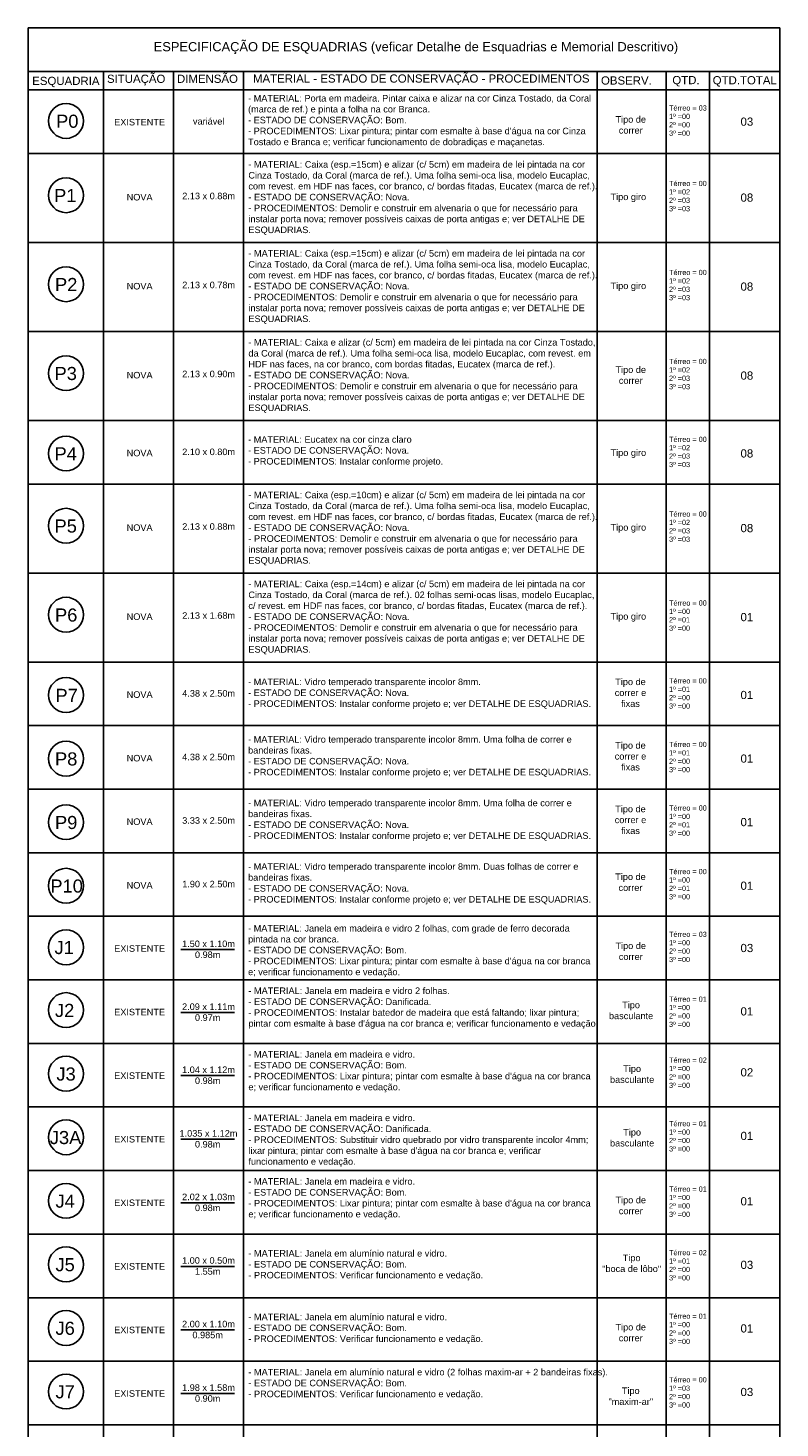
# Model space of a CAD drawing. Header units: inches. Extents: x 340 to 434, y 14 to 254.
# Tile 181 of 182: x 368 to 385, y 222 to 254. Entities that reach past the tile are written whole.
import ezdxf

# ---------------------------------------------------------------- set-up
doc = ezdxf.new("R2010")
doc.units = ezdxf.units.IN
doc.header["$MEASUREMENT"] = 0
doc.layers.add('TJ-TEXTO', color=2, linetype='Continuous')
doc.layers.add('TJ-TEXTOESQUADRIA', color=200, linetype='Continuous')
doc.styles.add('ARIAL', font='arial.ttf')
doc.styles.get("Standard").update_dxf_attribs({"font": 'arial.ttf'})

msp = doc.modelspace()

# ---------------------------------------------------------------- linework, layer by layer
at = {"layer": 'TJ-TEXTO', "color": 1}
for p, q in [((368.111, 253.883), (385.339, 253.883)), ((368.111, 252.883), (368.111, 253.883)), ((385.339, 253.883), (385.339, 252.883)), ((368.111, 194.202), (368.111, 252.883)), ((368.111, 252.883), (385.339, 252.883)), ((369.837, 252.883), (369.837, 194.202)), ((371.442, 252.883), (371.442, 194.202)), ((373.046, 252.883), (373.046, 194.202)), ((381.152, 252.883), (381.152, 194.202)), ((382.728, 252.883), (382.728, 194.202)), ((383.726, 252.883), (383.726, 194.202)), ((385.339, 252.883), (385.339, 194.202)), ((368.111, 252.463), (385.339, 252.463)), ((368.111, 251.007), (385.339, 251.007)), ((368.111, 248.968), (385.339, 248.968)), ((368.111, 246.929), (385.339, 246.929)), ((368.111, 244.89), (385.339, 244.89)), ((368.111, 243.433), (385.339, 243.433)), ((368.111, 241.394), (385.339, 241.394)), ((368.111, 239.355), (385.339, 239.355)), ((368.111, 237.899), (385.339, 237.899)), ((368.111, 236.442), (385.339, 236.442)), ((368.111, 234.986), (385.339, 234.986)), ((368.111, 233.529), (385.339, 233.529)), ((368.111, 232.072), (385.339, 232.072)), ((368.111, 230.616), (385.339, 230.616)), ((368.111, 229.159), (385.339, 229.159)), ((368.111, 229.159), (385.339, 229.159)), ((368.111, 227.703), (385.339, 227.703)), ((368.111, 226.246), (385.339, 226.246)), ((368.111, 224.79), (385.339, 224.79)), ((368.111, 223.333), (385.339, 223.333)), ((368.111, 221.876), (385.339, 221.876))]:
    msp.add_line(p, q, dxfattribs=at)
at = {"layer": 'TJ-TEXTO', "color": 2}
for p, q in [((371.615, 232.764), (372.844, 232.764)), ((371.615, 231.323), (372.844, 231.323)), ((371.615, 229.877), (372.844, 229.877)), ((371.615, 228.42), (372.844, 228.42)), ((371.615, 226.964), (372.844, 226.964)), ((371.615, 225.507), (372.844, 225.507)), ((371.615, 224.051), (372.844, 224.051)), ((371.615, 222.594), (372.844, 222.594))]:
    msp.add_line(p, q, dxfattribs=at)
at = {"layer": 'TJ-TEXTOESQUADRIA', "color": 1}
for centre in [(368.982, 251.754), (368.982, 250.051), (368.982, 248.012), (368.982, 245.973), (368.982, 244.133), (368.982, 242.477), (368.982, 240.438), (368.982, 238.598), (368.982, 237.141), (368.982, 235.685), (368.982, 234.228), (368.982, 232.819), (368.982, 231.379), (368.982, 229.922), (368.982, 228.466), (368.982, 227.009), (368.982, 225.552), (368.982, 224.096), (368.982, 222.639)]:
    msp.add_circle(centre, 0.4, dxfattribs=at)

# ---------------------------------------------------------------- texts
at = {"layer": 'TJ-TEXTO', "color": 3, "insert": (368.531, 253.56), "char_height": 0.21087, "width": 16.80786, "attachment_point": 1, "style": 'ARIAL'}
msp.add_mtext('\\pxi0.59875,qc;ESPECIFICAÇÃO DE ESQUADRIAS (veficar Detalhe de Esquadrias e Memorial Descritivo)', dxfattribs=at)
at = {"layer": 'TJ-TEXTO', "color": 2, "attachment_point": 1, "style": 'ARIAL'}
for s, width, heights, insert, char_height in [('SITUAÇÃO', 2.17117, [0.571], (369.92, 252.813), 0.1874), ('DIMENSÃO', 2.17117, [0.571], (371.524, 252.813), 0.1874), ('MATERIAL - ESTADO DE CONSERVAÇÃO - PROCEDIMENTOS', 7.8203, [0.571], (373.265, 252.819), 0.18744), ('QTD.', 0.6478, [0.355], (382.872, 252.783), 0.1874), ('ESQUADRIA', 2.17117, [0.571], (368.207, 252.765), 0.1874), ('OBSERV.', 2.17117, [0.571], (381.238, 252.774), 0.1874), ('QTD.TOTAL', 0.6478, [0.355], (383.797, 252.779), 0.1874), ("- MATERIAL: Porta em madeira. Pintar caixa e alizar na cor Cinza Tostado, da Coral (marca de ref.) e pinta a folha na cor Branca.\\P- ESTADO DE CONSERVAÇÃO: Bom.\\P- PROCEDIMENTOS: Lixar pintura; pintar com esmalte à base d'água na cor Cinza Tostado e Branca e; verificar funcionamento de dobradiças e maçanetas.", 7.99876, [1.456], (373.153, 252.348), 0.149953), ('\\pxqc;variável', 1.38093, [0.284], (371.559, 251.82), 0.14995), ('\\pxqc;Tipo de correr', 1.16278, [0.515], (381.338, 251.863), 0.14995), ('Térreo = 03', 1.18033, [0.251], (382.797, 252.11), 0.11908), ('1º =00', 1.18033, [0.251], (382.797, 251.917), 0.1191), ('03', 1.18033, [0.251], (384.435, 251.831), 0.1874), ('\\pxqc;EXISTENTE', 1.52948, [0.284], (369.903, 251.8), 0.14995), ('3º =00', 1.18033, [0.251], (382.797, 251.532), 0.1191), ('2º =00', 1.18033, [0.251], (382.797, 251.725), 0.1191), ('- MATERIAL: Caixa (esp.=15cm) e alizar (c/ 5cm) em madeira de lei pintada na cor Cinza Tostado, da Coral (marca de ref.). Uma folha semi-oca lisa, modelo Eucaplac, com revest. em HDF nas faces, cor branco, c/ bordas fitadas, Eucatex (marca de ref.).\\P- ESTADO DE CONSERVAÇÃO: Nova.\\P- PROCEDIMENTOS: Demolir e construir em alvenaria o que for necessário para instalar porta nova; remover possíveis caixas de porta antigas e; ver DETALHE DE ESQUADRIAS.', 7.99201, [1.912], (373.16, 250.833), 0.149953), ('Térreo = 00', 1.18033, [0.251], (382.797, 250.38), 0.11908), ('\\pxqc;NOVA', 1.52948, [0.284], (369.903, 250.081), 0.15), ('\\pxqc;2.13 x 0.88m', 1.38093, [0.284], (371.559, 250.109), 0.14995), ('Tipo giro', 1.0205, [0.571], (381.457, 250.089), 0.15), ('2º =03', 1.18033, [0.251], (382.797, 249.995), 0.1191), ('1º =02', 1.18033, [0.251], (382.797, 250.187), 0.1191), ('08', 1.18033, [0.251], (384.435, 250.091), 0.1874), ('3º =03', 1.18033, [0.251], (382.797, 249.802), 0.1191), ('- MATERIAL: Caixa (esp.=15cm) e alizar (c/ 5cm) em madeira de lei pintada na cor Cinza Tostado, da Coral (marca de ref.). Uma folha semi-oca lisa, modelo Eucaplac, com revest. em HDF nas faces, cor branco, c/ bordas fitadas, Eucatex (marca de ref.).\\P- ESTADO DE CONSERVAÇÃO: Nova.\\P- PROCEDIMENTOS: Demolir e construir em alvenaria o que for necessário para instalar porta nova; remover possíveis caixas de porta antigas e; ver DETALHE DE ESQUADRIAS.', 7.99201, [1.912], (373.16, 248.794), 0.149953), ('Térreo = 00', 1.18033, [0.251], (382.797, 248.341), 0.11908), ('\\pxqc;NOVA', 1.52948, [0.284], (369.903, 248.042), 0.15), ('\\pxqc;2.13 x 0.78m', 1.38093, [0.284], (371.559, 248.07), 0.14995), ('Tipo giro', 1.0205, [0.571], (381.457, 248.05), 0.15), ('1º =02', 1.18033, [0.251], (382.797, 248.148), 0.1191), ('08', 1.18033, [0.251], (384.435, 248.052), 0.1874), ('3º =03', 1.18033, [0.251], (382.797, 247.763), 0.1191), ('2º =03', 1.18033, [0.251], (382.797, 247.956), 0.1191), ('- MATERIAL: Caixa e alizar (c/ 5cm) em madeira de lei pintada na cor Cinza Tostado, da Coral (marca de ref.). Uma folha semi-oca lisa, modelo Eucaplac, com revest. em HDF nas faces, na cor branco, com bordas fitadas, Eucatex (marca de ref.).\\P- ESTADO DE CONSERVAÇÃO: Nova.\\P- PROCEDIMENTOS: Demolir e construir em alvenaria o que for necessário para instalar porta nova; remover possíveis caixas de porta antigas e; ver DETALHE DE ESQUADRIAS.', 7.99201, [1.912], (373.16, 246.755), 0.149953), ('\\pxqc;Tipo de correr', 1.16278, [0.515], (381.338, 246.129), 0.14995), ('Térreo = 00', 1.18033, [0.251], (382.797, 246.302), 0.11908), ('1º =02', 1.18033, [0.251], (382.797, 246.109), 0.1191), ('\\pxqc;NOVA', 1.52948, [0.284], (369.903, 246.003), 0.15), ('\\pxqc;2.13 x 0.90m', 1.38093, [0.284], (371.559, 246.031), 0.14995), ('3º =03', 1.18033, [0.251], (382.797, 245.724), 0.1191), ('2º =03', 1.18033, [0.251], (382.797, 245.917), 0.1191), ('08', 1.18033, [0.251], (384.435, 246.013), 0.1874), ('- MATERIAL: Eucatex na cor cinza claro\\P- ESTADO DE CONSERVAÇÃO: Nova.\\P- PROCEDIMENTOS: Instalar conforme projeto.', 7.99876, [1.456], (373.153, 244.53), 0.14995), ('Térreo = 00', 1.18033, [0.251], (382.797, 244.517), 0.11908), ('\\pxqc;NOVA', 1.52948, [0.284], (369.903, 244.219), 0.15), ('\\pxqc;2.10 x 0.80m', 1.38093, [0.284], (371.559, 244.246), 0.14995), ('Tipo giro', 1.0205, [0.571], (381.457, 244.227), 0.15), ('2º =03', 1.18033, [0.251], (382.797, 244.132), 0.1191), ('1º =02', 1.18033, [0.251], (382.797, 244.325), 0.1191), ('08', 1.18033, [0.251], (384.435, 244.228), 0.1874), ('3º =03', 1.18033, [0.251], (382.797, 243.94), 0.1191), ('- MATERIAL: Caixa (esp.=10cm) e alizar (c/ 5cm) em madeira de lei pintada na cor Cinza Tostado, da Coral (marca de ref.). Uma folha semi-oca lisa, modelo Eucaplac, com revest. em HDF nas faces, cor branco, c/ bordas fitadas, Eucatex (marca de ref.).\\P- ESTADO DE CONSERVAÇÃO: Nova.\\P- PROCEDIMENTOS: Demolir e construir em alvenaria o que for necessário para instalar porta nova; remover possíveis caixas de porta antigas e; ver DETALHE DE ESQUADRIAS.', 7.99201, [1.912], (373.16, 243.259), 0.149953), ('\\pxqc;2.13 x 0.88m', 1.38093, [0.284], (371.559, 242.535), 0.14995), ('Tipo giro', 1.0205, [0.571], (381.457, 242.516), 0.15), ('Térreo = 00', 1.18033, [0.251], (382.797, 242.806), 0.11908), ('1º =02', 1.18033, [0.251], (382.797, 242.614), 0.1191), ('08', 1.18033, [0.251], (384.435, 242.517), 0.1874), ('\\pxqc;NOVA', 1.52948, [0.284], (369.903, 242.508), 0.15), ('3º =03', 1.18033, [0.251], (382.797, 242.229), 0.1191), ('2º =03', 1.18033, [0.251], (382.797, 242.421), 0.1191), ('- MATERIAL: Caixa (esp.=14cm) e alizar (c/ 5cm) em madeira de lei pintada na cor Cinza Tostado, da Coral (marca de ref.). 02 folhas semi-ocas lisas, modelo Eucaplac, c/ revest. em HDF nas faces, cor branco, c/ bordas fitadas, Eucatex (marca de ref.).\\P- ESTADO DE CONSERVAÇÃO: Nova.\\P- PROCEDIMENTOS: Demolir e construir em alvenaria o que for necessário para instalar porta nova; remover possíveis caixas de porta antigas e; ver DETALHE DE ESQUADRIAS.', 7.99201, [1.912], (373.16, 241.22), 0.149953), ('Térreo = 00', 1.18033, [0.251], (382.797, 240.767), 0.11908), ('\\pxqc;NOVA', 1.52948, [0.284], (369.903, 240.469), 0.15), ('\\pxqc;2.13 x 1.68m', 1.38093, [0.284], (371.559, 240.496), 0.14995), ('Tipo giro', 1.0205, [0.571], (381.457, 240.477), 0.15), ('2º =01', 1.18033, [0.251], (382.797, 240.382), 0.1191), ('1º =00', 1.18033, [0.251], (382.797, 240.575), 0.1191), ('01', 1.18033, [0.251], (384.435, 240.478), 0.1874), ('3º =00', 1.18033, [0.251], (382.797, 240.19), 0.1191), ('Térreo = 00', 1.18033, [0.251], (382.797, 238.983), 0.11908), ('\\pxqc;NOVA', 1.52948, [0.284], (369.903, 238.684), 0.15), ('\\pxqc;4.38 x 2.50m', 1.38093, [0.284], (371.559, 238.712), 0.14995), ('- MATERIAL: Vidro temperado transparente incolor 8mm.\\P- ESTADO DE CONSERVAÇÃO: Nova.\\P- PROCEDIMENTOS: Instalar conforme projeto e; ver DETALHE DE ESQUADRIAS.', 7.99876, [1.456], (373.153, 238.976), 0.14995), ('\\pxqc;Tipo de correr e fixas', 1.16278, [0.92], (381.332, 238.976), 0.14995), ('1º =01', 1.18033, [0.251], (382.797, 238.79), 0.1191), ('01', 1.18033, [0.251], (384.435, 238.694), 0.1874), ('3º =00', 1.18033, [0.251], (382.797, 238.405), 0.1191), ('2º =00', 1.18033, [0.251], (382.797, 238.598), 0.1191), ('- MATERIAL: Vidro temperado transparente incolor 8mm. Uma folha de correr e bandeiras fixas.\\P- ESTADO DE CONSERVAÇÃO: Nova.\\P- PROCEDIMENTOS: Instalar conforme projeto e; ver DETALHE DE ESQUADRIAS.', 7.99876, [1.456], (373.153, 237.658), 0.14995), ('\\pxqc;Tipo de correr e fixas', 1.16278, [0.92], (381.332, 237.52), 0.14995), ('Térreo = 00', 1.18033, [0.251], (382.797, 237.526), 0.11908), ('\\pxqc;NOVA', 1.52948, [0.284], (369.903, 237.227), 0.15), ('\\pxqc;4.38 x 2.50m', 1.38093, [0.284], (371.559, 237.255), 0.14995), ('2º =00', 1.18033, [0.251], (382.797, 237.141), 0.1191), ('1º =01', 1.18033, [0.251], (382.797, 237.334), 0.1191), ('01', 1.18033, [0.251], (384.435, 237.237), 0.1874), ('3º =00', 1.18033, [0.251], (382.797, 236.949), 0.1191), ('- MATERIAL: Vidro temperado transparente incolor 8mm. Uma folha de correr e bandeiras fixas.\\P- ESTADO DE CONSERVAÇÃO: Nova.\\P- PROCEDIMENTOS: Instalar conforme projeto e; ver DETALHE DE ESQUADRIAS.', 7.99876, [1.456], (373.153, 236.201), 0.14995), ('\\pxqc;3.33 x 2.50m', 1.38093, [0.284], (371.559, 235.799), 0.14995), ('\\pxqc;Tipo de correr e fixas', 1.16278, [0.92], (381.332, 236.063), 0.14995), ('Térreo = 00', 1.18033, [0.251], (382.797, 236.07), 0.11908), ('1º =00', 1.18033, [0.251], (382.797, 235.877), 0.1191), ('01', 1.18033, [0.251], (384.435, 235.781), 0.1874), ('\\pxqc;NOVA', 1.52948, [0.284], (369.903, 235.771), 0.15), ('3º =00', 1.18033, [0.251], (382.797, 235.492), 0.1191), ('2º =01', 1.18033, [0.251], (382.797, 235.685), 0.1191), ('- MATERIAL: Vidro temperado transparente incolor 8mm. Duas folhas de correr e bandeiras fixas.\\P- ESTADO DE CONSERVAÇÃO: Nova.\\P- PROCEDIMENTOS: Instalar conforme projeto e; ver DETALHE DE ESQUADRIAS.', 7.99876, [1.456], (373.153, 234.744), 0.14995), ('\\pxqc;Tipo de correr', 1.16278, [0.92], (381.332, 234.51), 0.14995), ('Térreo = 00', 1.18033, [0.251], (382.797, 234.613), 0.11908), ('\\pxqc;NOVA', 1.52948, [0.284], (369.903, 234.314), 0.15), ('\\pxqc;1.90 x 2.50m', 1.38093, [0.284], (371.559, 234.342), 0.14995), ('2º =01', 1.18033, [0.251], (382.797, 234.228), 0.1191), ('1º =00', 1.18033, [0.251], (382.797, 234.421), 0.1191), ('01', 1.18033, [0.251], (384.435, 234.324), 0.1874), ('3º =00', 1.18033, [0.251], (382.797, 234.036), 0.1191), ("- MATERIAL: Janela em madeira e vidro 2 folhas, com grade de ferro decorada pintada na cor branca.\\P- ESTADO DE CONSERVAÇÃO: Bom.\\P- PROCEDIMENTOS: Lixar pintura; pintar com esmalte à base d'água na cor branca e; verificar funcionamento e vedação.", 7.99876, [1.456], (373.153, 233.329), 0.149953), ('\\pxqc;1.50 x 1.10m', 1.52948, [0.284], (371.481, 232.973), 0.14995), ('\\pxqc;Tipo de correr', 1.16278, [0.515], (381.338, 232.928), 0.14995), ('Térreo = 03', 1.18033, [0.251], (382.797, 233.176), 0.11908), ('1º =00', 1.18033, [0.251], (382.797, 232.983), 0.1191), ('03', 1.18033, [0.251], (384.435, 232.896), 0.1874), ('\\pxqc;EXISTENTE', 1.52948, [0.284], (369.903, 232.865), 0.14995), ('\\pxqc;0.98m', 1.38093, [0.284], (371.536, 232.723), 0.14995), ('3º =00', 1.18033, [0.251], (382.797, 232.598), 0.1191), ('2º =00', 1.18033, [0.251], (382.797, 232.791), 0.1191), ("- MATERIAL: Janela em madeira e vidro 2 folhas.\\P- ESTADO DE CONSERVAÇÃO: Danificada.\\P- PROCEDIMENTOS: Instalar batedor de madeira que está faltando; lixar pintura; pintar com esmalte à base d'água na cor branca e; verificar funcionamento e vedação.", 7.99201, [1.282], (373.16, 231.898), 0.149953), ('Térreo = 01', 1.18033, [0.251], (382.797, 231.69), 0.11908), ('\\pxqc;EXISTENTE', 1.52948, [0.284], (369.903, 231.409), 0.14995), ('\\pxqc;2.09 x 1.11m', 1.52948, [0.284], (371.481, 231.532), 0.14995), ('\\pxqc;Tipo basculante', 1.16278, [0.515], (381.346, 231.572), 0.14995), ('2º =00', 1.18033, [0.251], (382.797, 231.305), 0.1191), ('1º =00', 1.18033, [0.251], (382.797, 231.497), 0.1191), ('01', 1.18033, [0.251], (384.435, 231.444), 0.1874), ('\\pxqc;0.97m', 1.38093, [0.284], (371.536, 231.282), 0.14995), ('3º =00', 1.18033, [0.251], (382.797, 231.112), 0.1191), ("- MATERIAL: Janela em madeira e vidro.\\P- ESTADO DE CONSERVAÇÃO: Bom.\\P- PROCEDIMENTOS: Lixar pintura; pintar com esmalte à base d'água na cor branca e; verificar funcionamento e vedação.", 7.99201, [1.282], (373.16, 230.442), 0.149953), ('\\pxqc;1.04 x 1.12m', 1.52948, [0.284], (371.481, 230.087), 0.14995), ('\\pxqc;Tipo basculante', 1.16278, [0.515], (381.37, 230.112), 0.14995), ('Térreo = 02', 1.18033, [0.251], (382.797, 230.293), 0.11908), ('1º =00', 1.18033, [0.251], (382.797, 230.1), 0.1191), ('02', 1.18033, [0.251], (384.435, 230.047), 0.1874), ('\\pxqc;EXISTENTE', 1.52948, [0.284], (369.903, 229.952), 0.14995), ('\\pxqc;0.98m', 1.38093, [0.284], (371.536, 229.837), 0.14995), ('3º =00', 1.18033, [0.251], (382.797, 229.715), 0.1191), ('2º =00', 1.18033, [0.251], (382.797, 229.908), 0.1191), ("- MATERIAL: Janela em madeira e vidro.\\P- ESTADO DE CONSERVAÇÃO: Danificada.\\P- PROCEDIMENTOS: Substituir vidro quebrado por vidro transparente incolor 4mm; lixar pintura; pintar com esmalte à base d'água na cor branca e; verificar funcionamento e vedação.", 7.99201, [1.282], (373.16, 228.985), 0.149953), ('Térreo = 01', 1.18033, [0.251], (382.797, 228.836), 0.11908), ('\\pxqc;EXISTENTE', 1.52948, [0.284], (369.903, 228.496), 0.14995), ('\\pxqc;1.035 x 1.12m', 1.52948, [0.284], (371.481, 228.63), 0.14995), ('\\pxqc;Tipo basculante', 1.16278, [0.515], (381.37, 228.655), 0.14995), ('2º =00', 1.18033, [0.251], (382.797, 228.451), 0.1191), ('1º =00', 1.18033, [0.251], (382.797, 228.644), 0.1191), ('01', 1.18033, [0.251], (384.435, 228.591), 0.1874), ('\\pxqc;0.98m', 1.38093, [0.284], (371.536, 228.38), 0.14995), ('3º =00', 1.18033, [0.251], (382.797, 228.259), 0.1191), ("- MATERIAL: Janela em madeira e vidro.\\P- ESTADO DE CONSERVAÇÃO: Bom.\\P- PROCEDIMENTOS: Lixar pintura; pintar com esmalte à base d'água na cor branca e; verificar funcionamento e vedação.", 7.99201, [1.282], (373.16, 227.529), 0.149953), ('\\pxqc;2.02 x 1.03m', 1.52948, [0.284], (371.481, 227.174), 0.14995), ('Térreo = 01', 1.18033, [0.251], (382.797, 227.338), 0.11908), ('1º =00', 1.18033, [0.251], (382.797, 227.145), 0.1191), ('\\pxqc;EXISTENTE', 1.52948, [0.284], (369.903, 227.039), 0.14995), ('\\pxqc;0.98m', 1.38093, [0.284], (371.536, 226.923), 0.14995), ('\\pxqc;Tipo de correr', 1.16278, [0.515], (381.338, 227.102), 0.14995), ('2º =00', 1.18033, [0.251], (382.797, 226.953), 0.1191), ('01', 1.18033, [0.251], (384.435, 227.092), 0.1874), ('3º =00', 1.18033, [0.251], (382.797, 226.76), 0.1191), ('- MATERIAL: Janela em alumínio natural e vidro.\\P- ESTADO DE CONSERVAÇÃO: Bom.\\P- PROCEDIMENTOS: Verificar funcionamento e vedação.', 7.99201, [1.282], (373.16, 225.881), 0.14995), ('Térreo = 02', 1.18033, [0.251], (382.797, 225.881), 0.11908), ('\\pxqc;EXISTENTE', 1.52948, [0.284], (369.903, 225.583), 0.14995), ('\\pxqc;1.00 x 0.50m', 1.52948, [0.284], (371.481, 225.717), 0.14995), ('\\pxqc;Tipo\\P"boca de lôbo"', 1.57589, [0.725], (381.152, 225.777), 0.14995), ('1º =01', 1.18033, [0.251], (382.797, 225.689), 0.1191), ('03', 1.18033, [0.251], (384.435, 225.636), 0.1874), ('\\pxqc;1.55m', 1.38093, [0.284], (371.536, 225.467), 0.14995), ('3º =00', 1.18033, [0.251], (382.797, 225.304), 0.1191), ('2º =00', 1.18033, [0.251], (382.797, 225.496), 0.1191), ('\\pxqc;2.00 x 1.10m', 1.52948, [0.284], (371.481, 224.26), 0.14995), ('- MATERIAL: Janela em alumínio natural e vidro.\\P- ESTADO DE CONSERVAÇÃO: Bom.\\P- PROCEDIMENTOS: Verificar funcionamento e vedação.', 7.99201, [1.282], (373.16, 224.424), 0.14995), ('Térreo = 01', 1.18033, [0.251], (382.797, 224.425), 0.11908), ('1º =00', 1.18033, [0.251], (382.797, 224.232), 0.1191), ('\\pxqc;EXISTENTE', 1.52948, [0.284], (369.903, 224.126), 0.14995), ('\\pxqc;0.985m', 1.38093, [0.284], (371.536, 224.01), 0.14995), ('\\pxqc;Tipo de correr', 1.16278, [0.515], (381.338, 224.189), 0.14995), ('2º =00', 1.18033, [0.251], (382.797, 224.04), 0.1191), ('01', 1.18033, [0.251], (384.435, 224.179), 0.1874), ('3º =00', 1.18033, [0.251], (382.797, 223.847), 0.1191), ('- MATERIAL: Janela em alumínio natural e vidro (2 folhas maxim-ar + 2 bandeiras fixas).\\P- ESTADO DE CONSERVAÇÃO: Bom.\\P- PROCEDIMENTOS: Verificar funcionamento e vedação.', 7.99201, [1.282], (373.16, 223.159), 0.14995), ('Térreo = 00', 1.18033, [0.251], (382.797, 222.968), 0.11908), ('\\pxqc;EXISTENTE', 1.52948, [0.284], (369.903, 222.669), 0.14995), ('\\pxqc;1.98 x 1.58m', 1.52948, [0.284], (371.481, 222.804), 0.14995), ('\\pxqc;Tipo "maxim-ar"', 1.16278, [0.515], (381.338, 222.732), 0.14995), ('1º =03', 1.18033, [0.251], (382.797, 222.776), 0.1191), ('03', 1.18033, [0.251], (384.435, 222.723), 0.1874), ('\\pxqc;0.90m', 1.38093, [0.284], (371.536, 222.554), 0.14995), ('3º =00', 1.18033, [0.251], (382.797, 222.391), 0.1191), ('2º =00', 1.18033, [0.251], (382.797, 222.583), 0.1191)]:
    msp.add_mtext_dynamic_manual_height_columns(s, width=width, gutter_width=12.5, heights=heights, dxfattribs=dict(at, insert=insert, char_height=char_height))
at = {"layer": 'TJ-TEXTOESQUADRIA', "color": 202, "char_height": 0.3, "attachment_point": 1}
for s, insert in [('{\\C107;P0}', (368.754, 251.897)), ('\\pxqc;{\\C256;P1}', (368.841, 250.194)), ('\\pxqc;{\\C256;P2}', (368.862, 248.155)), ('\\pxqc;{\\C256;P3}', (368.851, 246.116)), ('\\pxqc;{\\C256;P4}', (368.851, 244.276)), ('\\pxqc;{\\C256;P5}', (368.851, 242.621)), ('\\pxqc;{\\C256;P6}', (368.862, 240.582)), ('\\pxqc;{\\C256;P7}', (368.872, 238.741)), ('\\pxqc;{\\C256;P8}', (368.862, 237.285)), ('\\pxqc;{\\C256;P9}', (368.862, 235.828)), ('\\pxqc;{\\C256;P10}', (368.872, 234.372)), ('\\pxqc;{\\C107;J1}', (368.816, 232.963)), ('\\pxqc;{\\C107;J2}', (368.827, 231.522)), ('\\pxqc;{\\C107;J3}', (368.859, 230.065)), ('\\pxqc;{\\C107;J3A}', (368.848, 228.609)), ('\\pxqc;{\\C107;J4}', (368.838, 227.152)), ('\\pxqc;{\\C107;J5}', (368.838, 225.696)), ('\\pxqc;{\\C107;J6}', (368.838, 224.239)), ('\\pxqc;{\\C107;J7}', (368.838, 222.783))]:
    msp.add_mtext_dynamic_manual_height_columns(s, width=0.24665, gutter_width=12.5, heights=[0], dxfattribs=dict(at, insert=insert))

doc.saveas('drawing.dxf')
